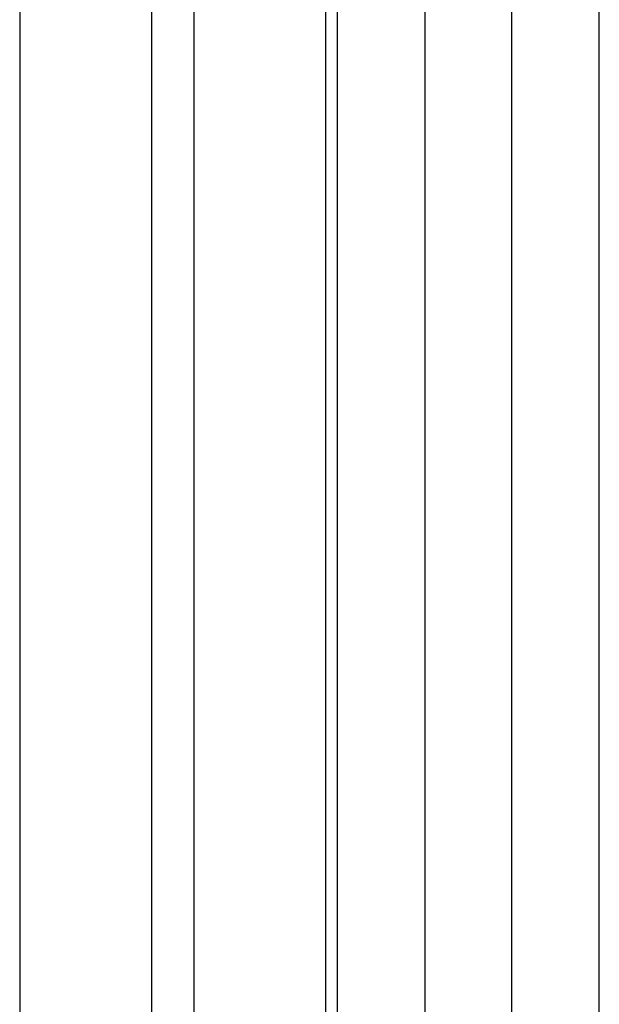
# Paper-space layout 'Sheet1' of a CAD drawing. Header units: millimetres. Extents: x -80341 to 21249, y 0 to 26255.
# Tile 58 of 154: x 10148 to 10279, y 9951 to 10175. Entities that reach past the tile are written whole.
import ezdxf

# ---------------------------------------------------------------- set-up
doc = ezdxf.new("R2010")
doc.units = ezdxf.units.MM
doc.linetypes.add('SLD-Sólida', pattern=[0])

psp = doc.layouts.new('Sheet1')

# ---------------------------------------------------------------- linework, layer by layer
at = {"color": 7, "linetype": 'SLD-Sólida', "lineweight": 25, "ltscale": 25}
for p, q in [((10217.17, 9900.88), (10217.17, 10973.7)), ((10187.17, 10956.39), (10187.17, 9900.88)), ((10177.58, 9878.02), (10177.58, 10950.84)), ((10147.58, 10933.53), (10147.58, 9878.02)), ((10259.35, 10825.06), (10259.35, 9862.1)), ((10279.35, 9862.1), (10279.35, 10825.06)), ((10219.75, 10802.2), (10219.75, 9839.24)), ((10239.75, 9839.24), (10239.75, 10802.2))]:
    psp.add_line(p, q, dxfattribs=at)

doc.saveas('drawing.dxf')
